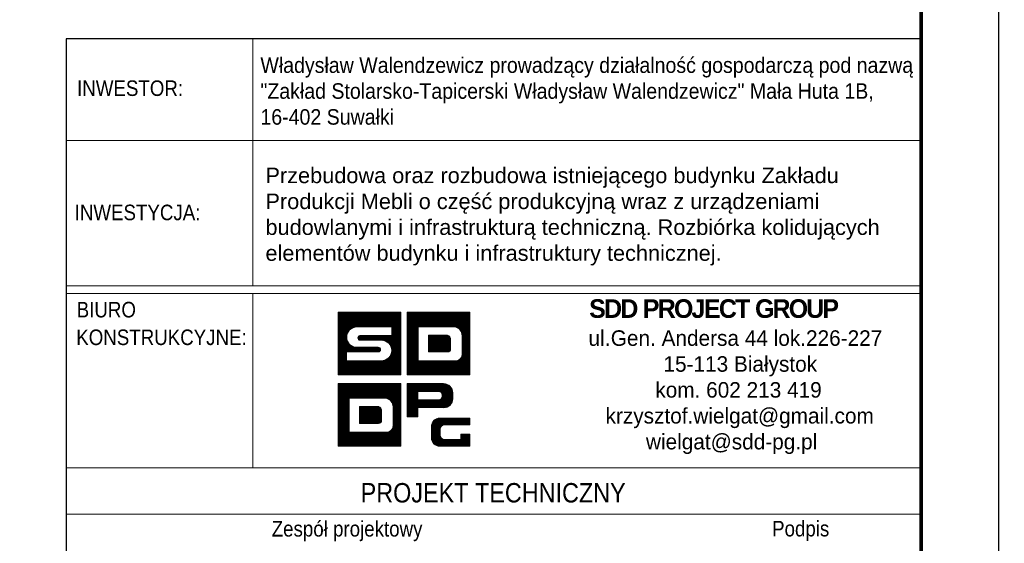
# Model space of a CAD drawing. Header units: millimetres. Extents: x -875 to -363, y 16471 to 16844.
# Tile 13 of 15: x -495 to -368, y 16532 to 16600. Entities that reach past the tile are written whole.
import ezdxf
from ezdxf.enums import TextEntityAlignment as Align

# ---------------------------------------------------------------- set-up
doc = ezdxf.new("R2010")
doc.units = ezdxf.units.MM
doc.header["$LTSCALE"] = 10
for name, color, linetype, lineweight in [('--- widok', 7, 'Continuous', 13), ('_RAMKA', 7, 'Continuous', 35), ('_Tabelka', 7, 'Continuous', 25), ('PS_DIM', 4, 'Continuous', 13)]:
    doc.layers.add(name, color=color, linetype=linetype, lineweight=lineweight)
doc.layers.add('_FORMATKA', color=8, linetype='Continuous', plot=False)
doc.styles.add('gil', font='txt', dxfattribs={"width": 0.9})

# ---------------------------------------------------------------- blocks, each defined once
blk = doc.blocks.new('tabela_rys')
at = {"layer": '_Tabelka', "color": 251, "lineweight": 15}
for p, q in [((45.62, 123.55), (45.62, 91.73)), ((21.62, 110.45), (131.62, 110.45)), ((21.62, 91.73), (131.62, 91.73)), ((21.62, 91.73), (131.62, 91.73)), ((21.62, 91.73), (131.62, 91.73)), ((131.62, 90.73), (21.62, 90.73)), ((45.62, 68.32), (45.62, 90.73)), ((21.62, 68.32), (131.48, 68.32)), ((131.62, 62.32), (21.62, 62.32))]:
    blk.add_line(p, q, dxfattribs=at)
at = {"layer": '_Tabelka', "color": 251, "lineweight": 30}
blk.add_lwpolyline([(131.62, 123.55), (21.62, 123.55), (21.62, 7.77), (131.62, 7.77)], close=True, dxfattribs=at)
at = {"layer": 'PS_DIM', "color": 12, "true_color": 0xc90603}
for p, q in [((56.62, 88.27), (56.68, 88.33)), ((56.62, 88.1), (56.84, 88.33)), ((56.62, 87.93), (57.01, 88.33)), ((56.62, 87.76), (57.18, 88.33)), ((56.62, 87.59), (57.35, 88.33)), ((56.62, 87.43), (57.52, 88.33)), ((56.62, 87.26), (57.69, 88.33)), ((56.62, 87.09), (57.86, 88.33)), ((56.62, 86.92), (58.02, 88.33)), ((56.62, 86.75), (58.19, 88.33)), ((56.62, 86.58), (58.36, 88.33)), ((56.62, 86.42), (58.53, 88.33)), ((56.62, 86.25), (58.7, 88.33)), ((56.62, 86.08), (58.87, 88.33)), ((56.62, 85.91), (59.03, 88.33)), ((56.62, 85.74), (59.2, 88.33)), ((56.62, 85.57), (59.37, 88.33)), ((56.62, 85.41), (59.54, 88.33)), ((56.62, 85.24), (59.71, 88.33)), ((56.62, 85.07), (59.88, 88.33)), ((56.62, 84.9), (60.04, 88.33)), ((56.62, 84.73), (60.21, 88.33)), ((56.62, 88.33), (64.68, 88.33)), ((56.62, 80.27), (56.62, 88.33)), ((58.28, 86.23), (60.38, 88.33)), ((58.6, 86.38), (60.55, 88.33)), ((58.82, 86.43), (60.72, 88.33)), ((59, 86.45), (60.89, 88.33)), ((59.17, 86.45), (61.05, 88.33)), ((59.34, 86.45), (61.22, 88.33)), ((59.51, 86.45), (61.39, 88.33)), ((59.68, 86.45), (61.56, 88.33)), ((59.85, 86.45), (61.73, 88.33)), ((60.01, 86.45), (61.9, 88.33)), ((60.18, 86.45), (62.06, 88.33)), ((60.35, 86.45), (62.23, 88.33)), ((60.52, 86.45), (62.4, 88.33)), ((60.69, 86.45), (62.57, 88.33)), ((60.86, 86.45), (62.74, 88.33)), ((61.02, 86.45), (62.91, 88.33)), ((61.19, 86.45), (63.07, 88.33)), ((61.36, 86.45), (63.24, 88.33)), ((61.53, 86.45), (63.41, 88.33)), ((61.7, 86.45), (63.58, 88.33)), ((61.87, 86.45), (63.75, 88.33)), ((62.04, 86.45), (63.92, 88.33)), ((62.2, 86.45), (64.09, 88.33)), ((62.37, 86.45), (64.25, 88.33)), ((62.54, 86.45), (64.42, 88.33)), ((62.71, 86.45), (64.59, 88.33)), ((62.88, 86.45), (64.68, 88.25)), ((63.05, 86.45), (64.68, 88.08)), ((63.21, 86.45), (64.68, 87.91)), ((63.38, 86.45), (64.68, 87.74)), ((63.51, 86.4), (64.68, 87.58)), ((64.68, 88.33), (64.68, 80.27)), ((65.5, 88.33), (73.56, 88.33)), ((65.5, 80.27), (65.5, 88.33)), ((65.5, 88.2), (65.63, 88.33)), ((65.5, 88.03), (65.8, 88.33)), ((65.5, 87.86), (65.97, 88.33)), ((65.5, 87.69), (66.14, 88.33)), ((65.5, 87.52), (66.3, 88.33)), ((65.5, 87.35), (66.47, 88.33)), ((65.5, 87.18), (66.64, 88.33)), ((65.5, 87.02), (66.81, 88.33)), ((65.5, 86.85), (66.98, 88.33)), ((65.5, 86.68), (67.15, 88.33)), ((65.5, 86.51), (67.31, 88.33)), ((65.5, 86.34), (67.48, 88.33)), ((65.5, 86.17), (67.65, 88.33)), ((65.5, 86.01), (67.82, 88.33)), ((65.5, 85.84), (67.99, 88.33)), ((65.5, 85.67), (68.16, 88.33)), ((65.5, 85.5), (68.32, 88.33)), ((65.5, 85.33), (68.49, 88.33)), ((65.5, 85.16), (68.66, 88.33)), ((66.95, 86.45), (68.83, 88.33)), ((67.12, 86.45), (69, 88.33)), ((67.28, 86.45), (69.17, 88.33)), ((67.45, 86.45), (69.33, 88.33)), ((67.62, 86.45), (69.5, 88.33)), ((67.79, 86.45), (69.67, 88.33)), ((67.96, 86.45), (69.84, 88.33)), ((68.13, 86.45), (70.01, 88.33)), ((68.29, 86.45), (70.18, 88.33)), ((68.46, 86.45), (70.34, 88.33)), ((68.63, 86.45), (70.51, 88.33)), ((68.8, 86.45), (70.68, 88.33)), ((68.97, 86.45), (70.85, 88.33)), ((69.14, 86.45), (71.02, 88.33)), ((69.31, 86.45), (71.19, 88.33)), ((69.47, 86.45), (71.35, 88.33)), ((69.64, 86.45), (71.52, 88.33)), ((69.81, 86.45), (71.69, 88.33)), ((69.98, 86.45), (71.86, 88.33)), ((70.15, 86.45), (72.03, 88.33)), ((70.32, 86.45), (72.2, 88.33)), ((70.48, 86.45), (72.37, 88.33)), ((70.65, 86.45), (72.53, 88.33)), ((70.82, 86.45), (72.7, 88.33)), ((70.99, 86.45), (72.87, 88.33)), ((71.16, 86.45), (73.04, 88.33)), ((71.33, 86.45), (73.21, 88.33)), ((71.49, 86.45), (73.38, 88.33)), ((71.66, 86.44), (73.54, 88.33)), ((71.79, 86.41), (73.56, 88.18)), ((71.91, 86.36), (73.56, 88.01)), ((72.02, 86.3), (73.56, 87.84)), ((72.12, 86.23), (73.56, 87.67)), ((72.21, 86.15), (73.56, 87.5)), ((73.56, 88.33), (73.56, 80.27)), ((63.51, 86.45), (59.01, 86.45)), ((62.84, 84.55), (64.68, 86.4)), ((62.94, 84.49), (64.68, 86.23)), ((63.51, 86.23), (64.68, 87.41)), ((63.51, 86.07), (64.68, 87.24)), ((63.51, 85.9), (64.68, 87.07)), ((63.51, 85.73), (64.68, 86.9)), ((63.51, 85.56), (64.68, 86.73)), ((63.51, 85.39), (64.68, 86.56)), ((63.51, 85.32), (63.51, 86.45)), ((65.5, 85), (66.88, 86.38)), ((65.5, 84.83), (66.88, 86.21)), ((66.88, 86.45), (66.88, 82.1)), ((71.64, 86.45), (66.88, 86.45)), ((66.88, 86.45), (66.88, 82.1)), ((68.1, 86.45), (66.88, 86.45)), ((71.64, 86.45), (68.43, 86.45)), ((72.29, 86.06), (73.56, 87.33)), ((72.36, 85.97), (73.56, 87.17)), ((72.43, 85.86), (73.56, 87)), ((72.48, 85.75), (73.56, 86.83)), ((72.52, 85.62), (73.56, 86.66)), ((72.54, 85.48), (73.56, 86.49)), ((72.55, 85.32), (73.56, 86.32)), ((56.62, 84.56), (57.91, 85.86)), ((56.62, 84.4), (57.76, 85.54)), ((56.62, 84.23), (57.71, 85.32)), ((56.62, 84.06), (57.69, 85.14)), ((56.62, 83.89), (57.7, 84.98)), ((59.14, 85.07), (59.39, 85.32)), ((59.16, 84.92), (59.56, 85.32)), ((59.22, 84.81), (59.73, 85.32)), ((59.32, 84.74), (59.9, 85.32)), ((59.44, 85.32), (63.51, 85.32)), ((59.47, 84.72), (60.07, 85.32)), ((59.64, 84.72), (60.24, 85.32)), ((59.81, 84.72), (60.41, 85.32)), ((59.97, 84.72), (60.57, 85.32)), ((60.14, 84.72), (60.74, 85.32)), ((60.31, 84.72), (60.91, 85.32)), ((60.48, 84.72), (61.08, 85.32)), ((60.65, 84.72), (61.25, 85.32)), ((60.82, 84.72), (61.42, 85.32)), ((60.98, 84.72), (61.58, 85.32)), ((61.15, 84.72), (61.75, 85.32)), ((61.32, 84.72), (61.92, 85.32)), ((61.49, 84.72), (62.09, 85.32)), ((61.66, 84.72), (62.26, 85.32)), ((61.83, 84.72), (62.43, 85.32)), ((61.99, 84.72), (62.59, 85.32)), ((62.16, 84.72), (62.76, 85.32)), ((62.32, 84.71), (62.93, 85.32)), ((62.47, 84.69), (63.1, 85.32)), ((62.6, 84.66), (63.27, 85.32)), ((62.72, 84.61), (63.44, 85.32)), ((63.04, 84.42), (64.68, 86.06)), ((63.12, 84.34), (64.68, 85.89)), ((63.2, 84.25), (64.68, 85.72)), ((63.28, 84.15), (64.68, 85.55)), ((63.34, 84.05), (64.68, 85.39)), ((63.4, 83.93), (64.68, 85.22)), ((63.44, 83.81), (64.68, 85.05)), ((65.5, 84.66), (66.88, 86.04)), ((65.5, 84.49), (66.88, 85.87)), ((65.5, 84.32), (66.88, 85.71)), ((65.5, 84.15), (66.88, 85.54)), ((65.5, 83.99), (66.88, 85.37)), ((65.5, 83.82), (66.88, 85.2)), ((65.5, 83.65), (66.88, 85.03)), ((68.24, 85.39), (68.24, 83.22)), ((70.68, 85.39), (68.24, 85.39)), ((68.24, 85.39), (68.24, 83.22)), ((70.68, 85.39), (68.24, 85.39)), ((68.24, 85.38), (68.25, 85.39)), ((68.24, 85.22), (68.42, 85.39)), ((68.24, 85.05), (68.59, 85.39)), ((68.24, 84.88), (68.76, 85.39)), ((68.24, 84.71), (68.93, 85.39)), ((68.24, 84.54), (69.09, 85.39)), ((68.24, 84.37), (69.26, 85.39)), ((68.24, 84.21), (69.43, 85.39)), ((68.24, 84.04), (69.6, 85.39)), ((68.24, 83.87), (69.77, 85.39)), ((68.24, 83.7), (69.94, 85.39)), ((68.24, 83.53), (70.1, 85.39)), ((68.24, 83.36), (70.27, 85.39)), ((68.27, 83.22), (70.44, 85.39)), ((68.43, 83.22), (70.61, 85.39)), ((68.6, 83.22), (70.75, 85.36)), ((68.77, 83.22), (70.85, 85.3)), ((68.94, 83.22), (70.94, 85.22)), ((69.11, 83.22), (71.01, 85.12)), ((69.28, 83.22), (71.06, 85)), ((72.55, 85.15), (73.56, 86.15)), ((72.55, 84.98), (73.56, 85.99)), ((72.55, 84.81), (73.56, 85.82)), ((72.55, 84.64), (73.56, 85.65)), ((72.55, 84.47), (73.56, 85.48)), ((72.55, 82.89), (72.55, 85.32)), ((72.55, 82.89), (72.55, 85.32)), ((72.55, 84.3), (73.56, 85.31)), ((72.55, 84.14), (73.56, 85.14)), ((72.55, 83.97), (73.56, 84.98)), ((56.62, 83.72), (57.73, 84.83)), ((56.62, 83.55), (57.77, 84.7)), ((56.62, 83.39), (57.81, 84.58)), ((56.62, 83.22), (57.87, 84.47)), ((56.62, 83.05), (57.94, 84.37)), ((56.62, 82.88), (58.01, 84.28)), ((56.62, 82.71), (58.09, 84.19)), ((56.62, 82.54), (58.18, 84.11)), ((56.62, 82.38), (58.28, 84.04)), ((56.62, 82.21), (58.39, 83.98)), ((57.8, 83.22), (58.5, 83.92)), ((57.97, 83.22), (58.62, 83.88)), ((58.14, 83.22), (58.76, 83.84)), ((58.31, 83.22), (58.91, 83.82)), ((58.47, 83.22), (59.07, 83.82)), ((58.64, 83.22), (59.24, 83.82)), ((58.81, 83.22), (59.41, 83.82)), ((58.98, 83.22), (59.58, 83.82)), ((59.01, 83.82), (61.76, 83.82)), ((59.15, 83.22), (59.75, 83.82)), ((59.32, 83.22), (59.92, 83.82)), ((62.19, 84.72), (59.44, 84.72)), ((59.48, 83.22), (60.08, 83.82)), ((59.65, 83.22), (60.25, 83.82)), ((59.82, 83.22), (60.42, 83.82)), ((59.99, 83.22), (60.59, 83.82)), ((60.16, 83.22), (60.76, 83.82)), ((60.33, 83.22), (60.93, 83.82)), ((60.49, 83.22), (61.09, 83.82)), ((60.66, 83.22), (61.26, 83.82)), ((60.83, 83.22), (61.43, 83.82)), ((61, 83.22), (61.6, 83.82)), ((61.07, 80.27), (64.68, 83.87)), ((61.17, 83.22), (61.77, 83.82)), ((61.24, 80.27), (64.68, 83.7)), ((61.34, 83.22), (61.9, 83.79)), ((61.5, 83.22), (61.99, 83.71)), ((63.15, 82.51), (64.68, 84.04)), ((63.42, 82.95), (64.68, 84.21)), ((63.48, 83.68), (64.68, 84.88)), ((63.49, 83.18), (64.68, 84.38)), ((63.5, 83.53), (64.68, 84.71)), ((63.51, 83.37), (64.68, 84.54)), ((65.5, 83.48), (66.88, 84.86)), ((65.5, 83.31), (66.88, 84.7)), ((65.5, 83.14), (66.88, 84.53)), ((65.5, 82.98), (66.88, 84.36)), ((65.5, 82.81), (66.88, 84.19)), ((65.5, 82.64), (66.88, 84.02)), ((65.5, 82.47), (66.88, 83.85)), ((65.5, 82.3), (66.88, 83.69)), ((69.44, 83.22), (71.08, 84.85)), ((69.61, 83.22), (71.08, 84.68)), ((69.78, 83.22), (71.08, 84.52)), ((69.95, 83.22), (71.08, 84.35)), ((70.12, 83.22), (71.08, 84.18)), ((70.29, 83.22), (71.08, 84.01)), ((70.45, 83.22), (71.08, 83.84)), ((70.62, 83.22), (71.08, 83.67)), ((71.08, 83.62), (71.08, 84.83)), ((71.08, 83.62), (71.08, 84.83)), ((72.47, 82.54), (73.56, 83.63)), ((72.54, 82.78), (73.56, 83.8)), ((72.55, 83.8), (73.56, 84.81)), ((72.55, 83.63), (73.56, 84.64)), ((72.55, 83.46), (73.56, 84.47)), ((72.55, 83.29), (73.56, 84.3)), ((72.55, 83.13), (73.56, 84.13)), ((72.55, 82.96), (73.56, 83.97)), ((56.62, 82.04), (57.69, 83.12)), ((56.62, 81.87), (57.69, 82.95)), ((56.62, 81.7), (57.69, 82.78)), ((56.62, 81.53), (57.69, 82.61)), ((56.62, 81.36), (57.69, 82.44)), ((61.76, 83.22), (57.69, 83.22)), ((57.69, 83.22), (57.69, 82.1)), ((60.91, 80.27), (63.09, 82.45)), ((61.41, 80.27), (64.68, 83.53)), ((61.58, 80.27), (64.68, 83.37)), ((61.67, 83.22), (62.05, 83.6)), ((61.75, 80.27), (64.68, 83.2)), ((61.86, 83.24), (62.05, 83.43)), ((61.92, 80.27), (64.68, 83.03)), ((62.08, 80.27), (64.68, 82.86)), ((62.25, 80.27), (64.68, 82.69)), ((62.42, 80.27), (64.68, 82.52)), ((62.59, 80.27), (64.68, 82.36)), ((65.5, 82.13), (66.88, 83.52)), ((65.5, 81.96), (66.88, 83.35)), ((65.5, 81.8), (66.88, 83.18)), ((65.5, 81.63), (66.88, 83.01)), ((65.5, 81.46), (66.88, 82.84)), ((65.5, 81.29), (66.88, 82.68)), ((65.5, 81.12), (66.88, 82.51)), ((68.24, 83.22), (70.68, 83.22)), ((68.24, 83.22), (70.68, 83.22)), ((70.36, 80.27), (73.56, 83.46)), ((70.53, 80.27), (73.56, 83.29)), ((70.7, 80.27), (73.56, 83.12)), ((70.81, 83.24), (71.06, 83.48)), ((70.87, 80.27), (73.56, 82.96)), ((71.04, 80.27), (73.56, 82.79)), ((71.21, 80.27), (73.56, 82.62)), ((71.37, 80.27), (73.56, 82.45)), ((56.62, 81.2), (57.69, 82.27)), ((56.62, 81.03), (57.69, 82.1)), ((56.62, 80.86), (57.85, 82.1)), ((56.62, 80.69), (58.02, 82.1)), ((56.62, 80.52), (58.19, 82.1)), ((56.62, 80.35), (58.36, 82.1)), ((56.7, 80.27), (58.53, 82.1)), ((56.86, 80.27), (58.7, 82.1)), ((57.03, 80.27), (58.86, 82.1)), ((57.2, 80.27), (59.03, 82.1)), ((57.37, 80.27), (59.2, 82.1)), ((57.54, 80.27), (59.37, 82.1)), ((57.69, 82.1), (62.19, 82.1)), ((57.71, 80.27), (59.54, 82.1)), ((57.87, 80.27), (59.71, 82.1)), ((58.04, 80.27), (59.87, 82.1)), ((58.21, 80.27), (60.04, 82.1)), ((58.38, 80.27), (60.21, 82.1)), ((58.55, 80.27), (60.38, 82.1)), ((58.72, 80.27), (60.55, 82.1)), ((58.89, 80.27), (60.72, 82.1)), ((59.05, 80.27), (60.88, 82.1)), ((59.22, 80.27), (61.05, 82.1)), ((59.39, 80.27), (61.22, 82.1)), ((59.56, 80.27), (61.39, 82.1)), ((59.73, 80.27), (61.56, 82.1)), ((59.9, 80.27), (61.73, 82.1)), ((60.06, 80.27), (61.89, 82.1)), ((60.23, 80.27), (62.06, 82.1)), ((60.4, 80.27), (62.23, 82.1)), ((60.57, 80.27), (62.42, 82.12)), ((60.74, 80.27), (62.65, 82.18)), ((62.76, 80.27), (64.68, 82.19)), ((62.93, 80.27), (64.68, 82.02)), ((63.09, 80.27), (64.68, 81.85)), ((63.26, 80.27), (64.68, 81.68)), ((63.43, 80.27), (64.68, 81.51)), ((63.6, 80.27), (64.68, 81.35)), ((63.77, 80.27), (64.68, 81.18)), ((65.5, 80.95), (66.88, 82.34)), ((65.5, 80.79), (66.88, 82.17)), ((65.5, 80.62), (66.98, 82.1)), ((65.5, 80.45), (67.14, 82.1)), ((65.5, 80.28), (67.31, 82.1)), ((65.65, 80.27), (67.48, 82.1)), ((65.82, 80.27), (67.65, 82.1)), ((65.99, 80.27), (67.82, 82.1)), ((66.15, 80.27), (67.99, 82.1)), ((66.32, 80.27), (68.15, 82.1)), ((66.49, 80.27), (68.32, 82.1)), ((66.66, 80.27), (68.49, 82.1)), ((66.83, 80.27), (68.66, 82.1)), ((66.88, 82.1), (71.64, 82.1)), ((66.88, 82.1), (71.64, 82.1)), ((67, 80.27), (68.83, 82.1)), ((67.17, 80.27), (69, 82.1)), ((67.33, 80.27), (69.16, 82.1)), ((67.5, 80.27), (69.33, 82.1)), ((67.67, 80.27), (69.5, 82.1)), ((67.84, 80.27), (69.67, 82.1)), ((68.01, 80.27), (69.84, 82.1)), ((68.18, 80.27), (70.01, 82.1)), ((68.34, 80.27), (70.17, 82.1)), ((68.51, 80.27), (70.34, 82.1)), ((68.68, 80.27), (70.51, 82.1)), ((68.85, 80.27), (70.68, 82.1)), ((69.02, 80.27), (70.85, 82.1)), ((69.19, 80.27), (71.02, 82.1)), ((69.35, 80.27), (71.19, 82.1)), ((69.52, 80.27), (71.35, 82.1)), ((69.69, 80.27), (71.52, 82.1)), ((69.86, 80.27), (71.69, 82.09)), ((70.03, 80.27), (71.86, 82.1)), ((70.2, 80.27), (72.11, 82.17)), ((71.54, 80.27), (73.56, 82.28)), ((71.71, 80.27), (73.56, 82.11)), ((71.88, 80.27), (73.56, 81.95)), ((72.05, 80.27), (73.56, 81.78)), ((72.22, 80.27), (73.56, 81.61)), ((72.38, 80.27), (73.56, 81.44)), ((72.55, 80.27), (73.56, 81.27)), ((72.72, 80.27), (73.56, 81.1)), ((64.68, 80.27), (56.62, 80.27)), ((63.94, 80.27), (64.68, 81.01)), ((64.1, 80.27), (64.68, 80.84)), ((64.27, 80.27), (64.68, 80.67)), ((64.44, 80.27), (64.68, 80.5)), ((64.61, 80.27), (64.68, 80.33)), ((73.56, 80.27), (65.5, 80.27)), ((72.89, 80.27), (73.56, 80.93)), ((73.06, 80.27), (73.56, 80.77)), ((73.23, 80.27), (73.56, 80.6)), ((73.4, 80.27), (73.56, 80.43)), ((56.62, 79.14), (64.68, 79.14)), ((56.62, 71.08), (56.62, 79.14)), ((56.62, 79.14), (64.68, 79.14)), ((56.62, 71.08), (56.62, 79.14)), ((56.62, 79.01), (56.75, 79.14)), ((56.62, 78.84), (56.92, 79.14)), ((56.62, 78.67), (57.09, 79.14)), ((56.62, 78.5), (57.25, 79.14)), ((56.62, 78.33), (57.42, 79.14)), ((56.62, 78.17), (57.59, 79.14)), ((56.62, 78), (57.76, 79.14)), ((56.62, 77.83), (57.93, 79.14)), ((56.62, 77.66), (58.1, 79.14)), ((56.62, 77.49), (58.27, 79.14)), ((56.62, 77.32), (58.43, 79.14)), ((56.62, 77.16), (58.6, 79.14)), ((56.62, 76.99), (58.77, 79.14)), ((56.62, 76.82), (58.94, 79.14)), ((56.62, 76.65), (59.11, 79.14)), ((56.62, 76.48), (59.28, 79.14)), ((56.62, 76.31), (59.44, 79.14)), ((56.62, 76.15), (59.61, 79.14)), ((56.62, 75.98), (59.78, 79.14)), ((58.07, 77.26), (59.95, 79.14)), ((58.24, 77.26), (60.12, 79.14)), ((58.4, 77.26), (60.29, 79.14)), ((58.57, 77.26), (60.45, 79.14)), ((58.74, 77.26), (60.62, 79.14)), ((58.91, 77.26), (60.79, 79.14)), ((59.08, 77.26), (60.96, 79.14)), ((59.25, 77.26), (61.13, 79.14)), ((59.41, 77.26), (61.3, 79.14)), ((59.58, 77.26), (61.46, 79.14)), ((59.75, 77.26), (61.63, 79.14)), ((59.92, 77.26), (61.8, 79.14)), ((60.09, 77.26), (61.97, 79.14)), ((60.26, 77.26), (62.14, 79.14)), ((60.42, 77.26), (62.31, 79.14)), ((60.59, 77.26), (62.47, 79.14)), ((60.76, 77.26), (62.64, 79.14)), ((60.93, 77.26), (62.81, 79.14)), ((61.1, 77.26), (62.98, 79.14)), ((61.27, 77.26), (63.15, 79.14)), ((61.44, 77.26), (63.32, 79.14)), ((61.6, 77.26), (63.48, 79.14)), ((61.77, 77.26), (63.65, 79.14)), ((61.94, 77.26), (63.82, 79.14)), ((62.11, 77.26), (63.99, 79.14)), ((62.28, 77.26), (64.16, 79.14)), ((62.45, 77.26), (64.33, 79.14)), ((62.61, 77.26), (64.5, 79.14)), ((62.78, 77.26), (64.66, 79.14)), ((62.91, 77.22), (64.68, 78.99)), ((63.03, 77.17), (64.68, 78.82)), ((63.14, 77.11), (64.68, 78.65)), ((64.68, 79.14), (64.68, 71.08)), ((64.68, 79.14), (64.68, 71.08)), ((63.24, 77.04), (64.68, 78.48)), ((63.33, 76.96), (64.68, 78.31)), ((63.41, 76.88), (64.68, 78.15)), ((63.48, 76.78), (64.68, 77.98)), ((63.55, 76.67), (64.68, 77.81)), ((63.6, 76.56), (64.68, 77.64)), ((63.64, 76.43), (64.68, 77.47)), ((63.66, 76.29), (64.68, 77.3)), ((56.62, 75.81), (58, 77.19)), ((56.62, 75.64), (58, 77.02)), ((56.62, 75.47), (58, 76.86)), ((56.62, 75.3), (58, 76.69)), ((56.62, 75.13), (58, 76.52)), ((56.62, 74.97), (58, 76.35)), ((56.62, 74.8), (58, 76.18)), ((58, 77.26), (58, 72.91)), ((62.76, 77.26), (58, 77.26)), ((58, 77.26), (58, 72.91)), ((62.76, 77.26), (58, 77.26)), ((58, 77.26), (58, 72.91)), ((62.76, 77.26), (58, 77.26)), ((59.36, 76.21), (59.36, 74.03)), ((61.8, 76.21), (59.36, 76.21)), ((59.36, 76.2), (59.37, 76.21)), ((59.36, 76.03), (59.54, 76.21)), ((59.36, 75.86), (59.71, 76.21)), ((59.36, 75.69), (59.88, 76.21)), ((59.36, 75.52), (60.05, 76.21)), ((59.36, 75.36), (60.21, 76.21)), ((59.36, 75.19), (60.38, 76.21)), ((59.36, 75.02), (60.55, 76.21)), ((59.36, 74.85), (60.72, 76.21)), ((59.36, 74.68), (60.89, 76.21)), ((59.36, 74.51), (61.06, 76.21)), ((59.36, 74.35), (61.22, 76.21)), ((59.36, 74.18), (61.39, 76.21)), ((59.36, 76.21), (59.36, 74.03)), ((61.8, 76.21), (59.36, 76.21)), ((59.36, 76.21), (59.36, 74.03)), ((61.8, 76.21), (59.36, 76.21)), ((59.39, 74.03), (61.56, 76.21)), ((59.55, 74.03), (61.73, 76.21)), ((59.72, 74.03), (61.87, 76.18)), ((59.89, 74.03), (61.97, 76.11)), ((60.06, 74.03), (62.06, 76.03)), ((63.67, 76.13), (64.68, 77.14)), ((63.67, 75.96), (64.68, 76.97)), ((63.67, 75.79), (64.68, 76.8)), ((63.67, 75.62), (64.68, 76.63)), ((63.67, 75.45), (64.68, 76.46)), ((63.67, 75.29), (64.68, 76.29)), ((63.67, 73.7), (63.67, 76.13)), ((63.67, 73.7), (63.67, 76.13)), ((63.67, 73.7), (63.67, 76.13)), ((63.67, 75.12), (64.68, 76.13)), ((56.62, 74.63), (58, 76.01)), ((56.62, 74.46), (58, 75.85)), ((56.62, 74.29), (58, 75.68)), ((56.62, 74.12), (58, 75.51)), ((56.62, 73.96), (58, 75.34)), ((56.62, 73.79), (58, 75.17)), ((56.62, 73.62), (58, 75)), ((56.62, 73.45), (58, 74.84)), ((60.23, 74.03), (62.13, 75.93)), ((60.4, 74.03), (62.18, 75.81)), ((60.56, 74.03), (62.2, 75.66)), ((60.73, 74.03), (62.2, 75.5)), ((60.9, 74.03), (62.2, 75.33)), ((61.07, 74.03), (62.2, 75.16)), ((61.24, 74.03), (62.2, 74.99)), ((61.41, 74.03), (62.2, 74.82)), ((62.2, 74.43), (62.2, 75.64)), ((62.2, 74.43), (62.2, 75.64)), ((62.2, 74.43), (62.2, 75.64)), ((63.67, 74.95), (64.68, 75.96)), ((63.67, 74.78), (64.68, 75.79)), ((63.67, 74.61), (64.68, 75.62)), ((63.67, 74.44), (64.68, 75.45)), ((63.67, 74.28), (64.68, 75.28)), ((63.67, 74.11), (64.68, 75.12)), ((63.67, 73.94), (64.68, 74.95)), ((63.67, 73.77), (64.68, 74.78)), ((56.62, 73.28), (58, 74.67)), ((56.62, 73.11), (58, 74.5)), ((56.62, 72.95), (58, 74.33)), ((56.62, 72.78), (58, 74.16)), ((56.62, 72.61), (58, 73.99)), ((56.62, 72.44), (58, 73.82)), ((56.62, 72.27), (58, 73.66)), ((56.62, 72.1), (58, 73.49)), ((59.36, 74.03), (61.8, 74.03)), ((59.36, 74.03), (61.8, 74.03)), ((59.36, 74.03), (61.8, 74.03)), ((61.48, 71.08), (64.68, 74.27)), ((61.57, 74.03), (62.2, 74.65)), ((61.65, 71.08), (64.68, 74.1)), ((61.74, 74.03), (62.2, 74.49)), ((61.82, 71.08), (64.68, 73.94)), ((61.93, 74.05), (62.18, 74.29)), ((61.99, 71.08), (64.68, 73.77)), ((62.16, 71.08), (64.68, 73.6)), ((63.59, 73.35), (64.68, 74.44)), ((63.66, 73.59), (64.68, 74.61)), ((56.62, 71.94), (58, 73.32)), ((56.62, 71.77), (58, 73.15)), ((56.62, 71.6), (58, 72.98)), ((56.62, 71.43), (58.1, 72.91)), ((56.62, 71.26), (58.26, 72.91)), ((56.62, 71.09), (58.43, 72.91)), ((56.77, 71.08), (58.6, 72.91)), ((56.94, 71.08), (58.77, 72.91)), ((57.11, 71.08), (58.94, 72.91)), ((57.27, 71.08), (59.11, 72.91)), ((57.44, 71.08), (59.27, 72.91)), ((57.61, 71.08), (59.44, 72.91)), ((57.78, 71.08), (59.61, 72.91)), ((57.95, 71.08), (59.78, 72.91)), ((58, 72.91), (62.76, 72.91)), ((58, 72.91), (62.76, 72.91)), ((58, 72.91), (62.76, 72.91)), ((58.12, 71.08), (59.95, 72.91)), ((58.28, 71.08), (60.12, 72.91)), ((58.45, 71.08), (60.28, 72.91)), ((58.62, 71.08), (60.45, 72.91)), ((58.79, 71.08), (60.62, 72.91)), ((58.96, 71.08), (60.79, 72.91)), ((59.13, 71.08), (60.96, 72.91)), ((59.3, 71.08), (61.13, 72.91)), ((59.46, 71.08), (61.29, 72.91)), ((59.63, 71.08), (61.46, 72.91)), ((59.8, 71.08), (61.63, 72.91)), ((59.97, 71.08), (61.8, 72.91)), ((60.14, 71.08), (61.97, 72.91)), ((60.31, 71.08), (62.14, 72.91)), ((60.47, 71.08), (62.3, 72.91)), ((60.64, 71.08), (62.47, 72.91)), ((60.81, 71.08), (62.64, 72.91)), ((60.98, 71.08), (62.81, 72.9)), ((61.15, 71.08), (62.98, 72.91)), ((61.32, 71.08), (63.22, 72.99)), ((62.33, 71.08), (64.68, 73.43)), ((62.49, 71.08), (64.68, 73.26)), ((62.66, 71.08), (64.68, 73.09)), ((62.83, 71.08), (64.68, 72.93)), ((63, 71.08), (64.68, 72.76)), ((63.17, 71.08), (64.68, 72.59)), ((63.34, 71.08), (64.68, 72.42)), ((63.5, 71.08), (64.68, 72.25)), ((64.68, 71.08), (56.62, 71.08)), ((64.68, 71.08), (56.62, 71.08)), ((63.67, 71.08), (64.68, 72.08)), ((63.84, 71.08), (64.68, 71.92)), ((64.01, 71.08), (64.68, 71.75)), ((64.18, 71.08), (64.68, 71.58)), ((64.35, 71.08), (64.68, 71.41)), ((64.51, 71.08), (64.68, 71.24))]:
    blk.add_line(p, q, dxfattribs=at)
at = {"layer": 'PS_DIM', "color": 18, "true_color": 0x000000}
for p, q in [((65.5, 79.11), (65.53, 79.14)), ((65.5, 78.95), (65.69, 79.14)), ((65.5, 78.79), (65.85, 79.14)), ((65.5, 78.63), (66.01, 79.14)), ((65.5, 78.47), (66.17, 79.14)), ((65.5, 78.31), (66.33, 79.14)), ((65.5, 78.15), (66.49, 79.14)), ((65.5, 77.99), (66.65, 79.14)), ((65.5, 77.83), (66.81, 79.14)), ((65.5, 77.67), (66.97, 79.14)), ((65.5, 77.51), (67.13, 79.14)), ((65.5, 77.35), (67.29, 79.14)), ((65.5, 77.19), (67.45, 79.14)), ((65.5, 77.03), (67.61, 79.14)), ((65.5, 76.87), (67.77, 79.14)), ((65.5, 79.14), (65.5, 74.87)), ((70.17, 79.14), (65.5, 79.14)), ((66.92, 78.12), (67.93, 79.14)), ((67.08, 78.12), (68.09, 79.14)), ((67.23, 78.12), (68.25, 79.14)), ((67.39, 78.12), (68.41, 79.14)), ((67.55, 78.12), (68.57, 79.14)), ((67.71, 78.12), (68.73, 79.14)), ((67.87, 78.12), (68.89, 79.14)), ((68.03, 78.12), (69.05, 79.14)), ((68.19, 78.12), (69.21, 79.14)), ((68.35, 78.12), (69.37, 79.14)), ((68.51, 78.12), (69.53, 79.14)), ((68.67, 78.12), (69.69, 79.14)), ((68.83, 78.12), (69.85, 79.14)), ((68.99, 78.12), (70.01, 79.14)), ((69.15, 78.12), (70.17, 79.14)), ((69.31, 78.12), (70.32, 79.13)), ((69.47, 78.12), (70.45, 79.11)), ((69.62, 78.11), (70.58, 79.07)), ((69.74, 78.07), (70.69, 79.02)), ((69.83, 78), (70.79, 78.96)), ((69.9, 77.91), (70.89, 78.9)), ((69.91, 77.28), (71.19, 78.56)), ((69.96, 77.81), (70.97, 78.83)), ((69.98, 77.67), (71.05, 78.74)), ((69.98, 77.52), (71.13, 78.66)), ((65.5, 76.71), (66.86, 78.07)), ((65.5, 76.55), (66.86, 77.91)), ((65.5, 76.39), (66.86, 77.75)), ((65.5, 76.23), (66.86, 77.59)), ((65.5, 76.07), (66.86, 77.43)), ((66.86, 78.12), (66.86, 77.06)), ((69.51, 78.12), (66.86, 78.12)), ((68.84, 76.05), (71.24, 78.46)), ((69, 76.05), (71.29, 78.34)), ((69.16, 76.05), (71.33, 78.22)), ((69.32, 76.05), (71.35, 78.08)), ((69.48, 76.05), (71.36, 77.93)), ((69.64, 76.05), (71.36, 77.77)), ((69.8, 76.05), (71.36, 77.61)), ((69.96, 76.05), (71.36, 77.45)), ((69.99, 77.54), (69.99, 77.65)), ((70.12, 76.05), (71.36, 77.29)), ((71.36, 77.23), (71.36, 77.95)), ((65.5, 75.91), (66.86, 77.27)), ((65.5, 75.75), (66.86, 77.11)), ((65.5, 75.59), (66.97, 77.06)), ((65.5, 75.43), (67.13, 77.06)), ((65.5, 75.27), (67.29, 77.06)), ((65.5, 75.11), (67.45, 77.06)), ((65.5, 74.95), (67.61, 77.06)), ((65.58, 74.87), (67.77, 77.06)), ((66.86, 77.06), (69.51, 77.06)), ((66.86, 74.87), (66.86, 76.05)), ((66.86, 76.05), (70.17, 76.05)), ((66.92, 76.05), (67.93, 77.06)), ((67.08, 76.05), (68.09, 77.06)), ((67.24, 76.05), (68.25, 77.06)), ((67.4, 76.05), (68.41, 77.06)), ((67.56, 76.05), (68.57, 77.06)), ((67.72, 76.05), (68.73, 77.06)), ((67.88, 76.05), (68.89, 77.06)), ((68.04, 76.05), (69.05, 77.06)), ((68.2, 76.05), (69.21, 77.06)), ((68.36, 76.05), (69.37, 77.06)), ((68.52, 76.05), (69.53, 77.06)), ((68.68, 76.05), (69.77, 77.14)), ((70.28, 76.05), (71.35, 77.12)), ((70.48, 76.09), (71.32, 76.93)), ((70.75, 76.2), (71.21, 76.66)), ((65.5, 74.87), (66.86, 74.87)), ((65.74, 74.87), (66.86, 75.99)), ((65.9, 74.87), (66.86, 75.83)), ((66.06, 74.87), (66.86, 75.67)), ((66.22, 74.87), (66.86, 75.51)), ((66.38, 74.87), (66.86, 75.35)), ((66.54, 74.87), (66.86, 75.19)), ((66.7, 74.87), (66.86, 75.03)), ((68.6, 73.62), (69.68, 74.7)), ((68.6, 73.45), (69.85, 74.7)), ((68.6, 73.28), (70.02, 74.7)), ((68.6, 73.11), (70.19, 74.7)), ((68.6, 72.94), (70.36, 74.7)), ((68.6, 72.77), (70.53, 74.7)), ((68.6, 72.61), (70.69, 74.7)), ((68.6, 72.44), (70.86, 74.7)), ((68.6, 73.6), (68.6, 72.18)), ((68.61, 73.8), (69.5, 74.69)), ((68.69, 74.04), (69.26, 74.61)), ((73.56, 74.7), (69.7, 74.7)), ((70.14, 73.82), (71.03, 74.7)), ((70.28, 73.83), (73.56, 73.83)), ((70.33, 73.83), (71.2, 74.7)), ((70.5, 73.83), (71.37, 74.7)), ((70.67, 73.83), (71.54, 74.7)), ((70.83, 73.83), (71.7, 74.7)), ((71, 73.83), (71.87, 74.7)), ((71.17, 73.83), (72.04, 74.7)), ((71.34, 73.83), (72.21, 74.7)), ((71.51, 73.83), (72.38, 74.7)), ((71.68, 73.83), (72.55, 74.7)), ((71.85, 73.83), (72.71, 74.7)), ((72.01, 73.83), (72.88, 74.7)), ((72.18, 73.83), (73.05, 74.7)), ((72.35, 73.83), (73.22, 74.7)), ((72.52, 73.83), (73.39, 74.7)), ((72.69, 73.83), (73.56, 74.7)), ((72.86, 73.83), (73.56, 74.54)), ((73.02, 73.83), (73.56, 74.37)), ((73.19, 73.83), (73.56, 74.2)), ((73.36, 73.83), (73.56, 74.03)), ((73.53, 73.83), (73.56, 73.87)), ((73.56, 73.83), (73.56, 74.7)), ((68.6, 72.27), (69.74, 73.42)), ((68.6, 72.1), (69.73, 73.23)), ((68.62, 71.95), (69.73, 73.06)), ((68.65, 71.82), (69.73, 72.9)), ((68.7, 71.7), (69.73, 72.73)), ((68.76, 71.59), (69.73, 72.56)), ((68.83, 71.5), (69.74, 72.4)), ((68.91, 71.41), (69.77, 72.27)), ((69.73, 72.49), (69.73, 73.28)), ((71.61, 71.08), (73.16, 72.62)), ((71.78, 71.08), (73.32, 72.62)), ((71.95, 71.08), (73.49, 72.62)), ((72.12, 71.08), (73.56, 72.52)), ((72.29, 71.08), (73.56, 72.35)), ((72.4, 72.54), (72.48, 72.62)), ((72.4, 72.37), (72.65, 72.62)), ((72.4, 72.2), (72.82, 72.62)), ((72.4, 72.03), (72.99, 72.62)), ((73.56, 72.62), (72.4, 72.62)), ((72.4, 72.62), (72.4, 71.94)), ((73.56, 71.08), (73.56, 72.62)), ((69, 71.33), (69.84, 72.16)), ((69.1, 71.25), (69.92, 72.07)), ((69.2, 71.19), (70.02, 72)), ((69.32, 71.14), (70.14, 71.96)), ((69.45, 71.1), (70.29, 71.94)), ((69.6, 71.08), (70.45, 71.94)), ((69.7, 71.08), (73.56, 71.08)), ((69.76, 71.08), (70.62, 71.94)), ((69.93, 71.08), (70.79, 71.94)), ((70.1, 71.08), (70.96, 71.94)), ((70.27, 71.08), (71.13, 71.94)), ((72.4, 71.94), (70.28, 71.94)), ((70.44, 71.08), (71.3, 71.94)), ((70.6, 71.08), (71.46, 71.94)), ((70.77, 71.08), (71.63, 71.94)), ((70.94, 71.08), (71.8, 71.94)), ((71.11, 71.08), (71.97, 71.94)), ((71.28, 71.08), (72.14, 71.94)), ((71.45, 71.08), (72.31, 71.94)), ((72.46, 71.08), (73.56, 72.18)), ((72.62, 71.08), (73.56, 72.01)), ((72.79, 71.08), (73.56, 71.84)), ((72.96, 71.08), (73.56, 71.68)), ((73.13, 71.08), (73.56, 71.51)), ((73.3, 71.08), (73.56, 71.34)), ((73.47, 71.08), (73.56, 71.17))]:
    blk.add_line(p, q, dxfattribs=at)
at = {"layer": 'PS_DIM', "color": 12, "true_color": 0xc90603}
for centre, radius, start, end in [((59.01, 85.13), 1.31, 90, 270), ((71.43, 85.34), 1.12, 358.8688, 78.9457), ((71.43, 85.34), 1.12, 358.8688, 78.9457), ((59.44, 85.02), 0.3, 90, 270), ((70.48, 84.83), 0.597, 360, 70.5288), ((70.48, 84.83), 0.597, 360, 70.5288), ((61.76, 83.52), 0.3, 270, 90), ((62.19, 83.41), 1.31, 270, 90), ((70.68, 83.62), 0.398, 270, 360), ((70.68, 83.62), 0.398, 270, 0), ((71.75, 82.9), 0.806, 262.7652, 359.6781), ((71.75, 82.9), 0.806, 262.7652, 359.6781), ((61.6, 75.64), 0.597, 360, 70.5288), ((61.6, 75.64), 0.597, 360, 70.5288), ((61.6, 75.64), 0.597, 360, 70.5288), ((62.55, 76.16), 1.12, 358.8688, 78.9457), ((62.55, 76.16), 1.12, 358.8688, 78.9457), ((62.55, 76.16), 1.12, 358.8688, 78.9457), ((61.8, 74.43), 0.398, 270, 360), ((61.8, 74.43), 0.398, 270, 360), ((61.8, 74.43), 0.398, 270, 0), ((62.87, 73.71), 0.806, 262.7652, 359.6781), ((62.87, 73.71), 0.806, 262.7652, 359.6781), ((62.87, 73.71), 0.806, 262.7652, 359.6781)]:
    blk.add_arc(centre, radius, start, end, dxfattribs=at)
at = {"layer": 'PS_DIM', "color": 18, "true_color": 0x000000}
for centre, radius, start, end in [((70.17, 77.95), 1.19, 0, 90), ((69.51, 77.65), 0.475, 0, 89.972), ((69.51, 77.54), 0.475, 270, 0), ((70.17, 77.23), 1.19, 270, 0), ((69.7, 73.6), 1.1, 90, 180), ((70.28, 73.28), 0.55, 90, 180), ((70.28, 72.49), 0.55, 180, 270), ((69.7, 72.18), 1.1, 180, 270)]:
    blk.add_arc(centre, radius, start, end, dxfattribs=at)
at = {"layer": '--- widok', "ltscale": 0.5, "insert": (47.25, 106.96, 0.43), "char_height": 2, "width": 80.3878, "attachment_point": 1}
blk.add_mtext('{\\fArial|b0|i0|c238|p34;\\C0;Prze\\fArial|b0|i0|c0|p34;b\\fArial|b0|i0|c238|p34;u\\fArial|b0|i0|c0|p34;dowa o\\fArial|b0|i0|c238|p34;r\\fArial|b0|i0|c0|p34;a\\fArial|b0|i0|c238|p34;z\\fArial|b0|i0|c0|p34; \\fArial|b0|i0|c238|p34;r\\fArial|b0|i0|c0|p34;o\\fArial|b0|i0|c238|p34;z\\fArial|b0|i0|c0|p34;b\\fArial|b0|i0|c238|p34;u\\fArial|b0|i0|c0|p34;dowa \\fArial|b0|i0|c238|p34;ist\\fArial|b0|i0|c0|p34;n\\fArial|b0|i0|c238|p34;ieją\\fArial|b0|i0|c0|p34;c\\fArial|b0|i0|c238|p34;eg\\fArial|b0|i0|c0|p34;o b\\fArial|b0|i0|c238|p34;u\\fArial|b0|i0|c0|p34;d\\fArial|b0|i0|c238|p34;y\\fArial|b0|i0|c0|p34;n\\fArial|b0|i0|c238|p34;ku\\fArial|b0|i0|c0|p34; \\fArial|b0|i0|c238|p34;Z\\fArial|b0|i0|c0|p34;a\\fArial|b0|i0|c238|p34;kł\\fArial|b0|i0|c0|p34;ad\\fArial|b0|i0|c238|p34;u\\fArial|b0|i0|c0|p34; \\fArial|b0|i0|c238|p34;Pr\\fArial|b0|i0|c0|p34;od\\fArial|b0|i0|c238|p34;uk\\fArial|b0|i0|c0|p34;c\\fArial|b0|i0|c238|p34;ji\\fArial|b0|i0|c0|p34; \\fArial|b0|i0|c238|p34;Me\\fArial|b0|i0|c0|p34;b\\fArial|b0|i0|c238|p34;li\\fArial|b0|i0|c0|p34; o c\\fArial|b0|i0|c238|p34;zęść\\fArial|b0|i0|c0|p34; \\fArial|b0|i0|c238|p34;pr\\fArial|b0|i0|c0|p34;od\\fArial|b0|i0|c238|p34;uk\\fArial|b0|i0|c0|p34;c\\fArial|b0|i0|c238|p34;yj\\fArial|b0|i0|c0|p34;n\\fArial|b0|i0|c238|p34;ą\\fArial|b0|i0|c0|p34; w\\fArial|b0|i0|c238|p34;r\\fArial|b0|i0|c0|p34;a\\fArial|b0|i0|c238|p34;z\\fArial|b0|i0|c0|p34; \\fArial|b0|i0|c238|p34;z\\fArial|b0|i0|c0|p34; \\fArial|b0|i0|c238|p34;urzą\\fArial|b0|i0|c0|p34;d\\fArial|b0|i0|c238|p34;ze\\fArial|b0|i0|c0|p34;n\\fArial|b0|i0|c238|p34;i\\fArial|b0|i0|c0|p34;a\\fArial|b0|i0|c238|p34;mi\\fArial|b0|i0|c0|p34; b\\fArial|b0|i0|c238|p34;u\\fArial|b0|i0|c0|p34;dow\\fArial|b0|i0|c238|p34;l\\fArial|b0|i0|c0|p34;an\\fArial|b0|i0|c238|p34;ymi\\fArial|b0|i0|c0|p34; \\fArial|b0|i0|c238|p34;i\\fArial|b0|i0|c0|p34; \\fArial|b0|i0|c238|p34;i\\fArial|b0|i0|c0|p34;n\\fArial|b0|i0|c238|p34;fr\\fArial|b0|i0|c0|p34;a\\fArial|b0|i0|c238|p34;strukturą\\fArial|b0|i0|c0|p34; \\fArial|b0|i0|c238|p34;te\\fArial|b0|i0|c0|p34;c\\fArial|b0|i0|c238|p34;h\\fArial|b0|i0|c0|p34;n\\fArial|b0|i0|c238|p34;i\\fArial|b0|i0|c0|p34;c\\fArial|b0|i0|c238|p34;z\\fArial|b0|i0|c0|p34;n\\fArial|b0|i0|c238|p34;ą\\fArial|b0|i0|c0|p34;. \\fArial|b0|i0|c238|p34;R\\fArial|b0|i0|c0|p34;o\\fArial|b0|i0|c238|p34;z\\fArial|b0|i0|c0|p34;b\\fArial|b0|i0|c238|p34;iórk\\fArial|b0|i0|c0|p34;a \\fArial|b0|i0|c238|p34;k\\fArial|b0|i0|c0|p34;o\\fArial|b0|i0|c238|p34;li\\fArial|b0|i0|c0|p34;d\\fArial|b0|i0|c238|p34;ują\\fArial|b0|i0|c0|p34;c\\fArial|b0|i0|c238|p34;y\\fArial|b0|i0|c0|p34;c\\fArial|b0|i0|c238|p34;h\\fArial|b0|i0|c0|p34; \\fArial|b0|i0|c238|p34;eleme\\fArial|b0|i0|c0|p34;n\\fArial|b0|i0|c238|p34;tó\\fArial|b0|i0|c0|p34;w b\\fArial|b0|i0|c238|p34;u\\fArial|b0|i0|c0|p34;d\\fArial|b0|i0|c238|p34;y\\fArial|b0|i0|c0|p34;n\\fArial|b0|i0|c238|p34;ku\\fArial|b0|i0|c0|p34; \\fArial|b0|i0|c238|p34;i\\fArial|b0|i0|c0|p34; \\fArial|b0|i0|c238|p34;i\\fArial|b0|i0|c0|p34;n\\fArial|b0|i0|c238|p34;fr\\fArial|b0|i0|c0|p34;a\\fArial|b0|i0|c238|p34;struktury\\fArial|b0|i0|c0|p34; \\fArial|b0|i0|c238|p34;te\\fArial|b0|i0|c0|p34;c\\fArial|b0|i0|c238|p34;h\\fArial|b0|i0|c0|p34;n\\fArial|b0|i0|c238|p34;i\\fArial|b0|i0|c0|p34;c\\fArial|b0|i0|c238|p34;z\\fArial|b0|i0|c0|p34;n\\fArial|b0|i0|c238|p34;ej\\fArial|b0|i0|c0|p34;.}', dxfattribs=at)
at = {"layer": '_Tabelka', "color": 12, "style": 'gil', "width": 0.9}
for s, height, p in [('INWESTOR:', 2, (29.83, 117.19)), ('INWESTYCJA:', 2, (30.79, 101.19)), ('BIURO', 2, (26.77, 88.67)), ('KONSTRUKCYJNE:', 2, (33.87, 85.11)), ('PROJEKT TECHNICZNY', 2.5, (76.55, 65.09))]:
    blk.add_text(s, height=height, dxfattribs=at).set_placement(p, align=Align.MIDDLE)
at = {"layer": '_Tabelka', "color": 251, "style": 'gil', "width": 0.9}
for s, p in [('Zespół projektowy', (57.75, 60.22)), ('Podpis', (116.12, 60.22))]:
    blk.add_text(s, height=2, dxfattribs=at).set_placement(p, align=Align.MIDDLE)
at = {"layer": '_Tabelka', "color": 7, "style": 'gil'}
for s, width, gutter_width, heights, insert, char_height, attachment_point in [('{\\fArial|b0|i0|c0|p34;\\C256;W\\fArial|b0|i0|c238|p34;ł\\fArial|b0|i0|c0|p34;ad\\fArial|b0|i0|c238|p34;ysł\\fArial|b0|i0|c0|p34;aw Wa\\fArial|b0|i0|c238|p34;le\\fArial|b0|i0|c0|p34;nd\\fArial|b0|i0|c238|p34;ze\\fArial|b0|i0|c0|p34;w\\fArial|b0|i0|c238|p34;i\\fArial|b0|i0|c0|p34;c\\fArial|b0|i0|c238|p34;z\\fArial|b0|i0|c0|p34;\\~\\fArial|b0|i0|c238|p34;pr\\fArial|b0|i0|c0|p34;owad\\fArial|b0|i0|c238|p34;zą\\fArial|b0|i0|c0|p34;c\\fArial|b0|i0|c238|p34;y\\fArial|b0|i0|c0|p34; d\\fArial|b0|i0|c238|p34;zi\\fArial|b0|i0|c0|p34;a\\fArial|b0|i0|c238|p34;ł\\fArial|b0|i0|c0|p34;a\\fArial|b0|i0|c238|p34;l\\fArial|b0|i0|c0|p34;no\\fArial|b0|i0|c238|p34;ść\\fArial|b0|i0|c0|p34; \\fArial|b0|i0|c238|p34;g\\fArial|b0|i0|c0|p34;o\\fArial|b0|i0|c238|p34;sp\\fArial|b0|i0|c0|p34;oda\\fArial|b0|i0|c238|p34;r\\fArial|b0|i0|c0|p34;c\\fArial|b0|i0|c238|p34;zą\\fArial|b0|i0|c0|p34; \\fArial|b0|i0|c238|p34;p\\fArial|b0|i0|c0|p34;od na\\fArial|b0|i0|c238|p34;z\\fArial|b0|i0|c0|p34;w\\fArial|b0|i0|c238|p34;ą\\fArial|b0|i0|c0|p34; \\fArial|b0|i0|c238|p34;"Z\\fArial|b0|i0|c0|p34;a\\fArial|b0|i0|c238|p34;kł\\fArial|b0|i0|c0|p34;ad \\fArial|b0|i0|c238|p34;St\\fArial|b0|i0|c0|p34;o\\fArial|b0|i0|c238|p34;l\\fArial|b0|i0|c0|p34;a\\fArial|b0|i0|c238|p34;rsk\\fArial|b0|i0|c0|p34;o-\\fArial|b0|i0|c238|p34;T\\fArial|b0|i0|c0|p34;a\\fArial|b0|i0|c238|p34;pi\\fArial|b0|i0|c0|p34;c\\fArial|b0|i0|c238|p34;erski\\fArial|b0|i0|c0|p34; W\\fArial|b0|i0|c238|p34;ł\\fArial|b0|i0|c0|p34;ad\\fArial|b0|i0|c238|p34;ysł\\fArial|b0|i0|c0|p34;aw Wa\\fArial|b0|i0|c238|p34;le\\fArial|b0|i0|c0|p34;nd\\fArial|b0|i0|c238|p34;ze\\fArial|b0|i0|c0|p34;w\\fArial|b0|i0|c238|p34;i\\fArial|b0|i0|c0|p34;c\\fArial|b0|i0|c238|p34;z"\\fArial|b0|i0|c0|p34; \\fArial|b0|i0|c238|p34;M\\fArial|b0|i0|c0|p34;a\\fArial|b0|i0|c238|p34;ł\\fArial|b0|i0|c0|p34;a \\fArial|b0|i0|c238|p34;Hut\\fArial|b0|i0|c0|p34;a \\fArial|b0|i0|c238|p34;1\\fArial|b0|i0|c0|p34;B\\fArial|b0|i0|c238|p34;, \\P16-402 Suwałki}', 87.5522, 12.5, [51.49], (46.6, 116.81), 2, 4), ('{\\fGill Sans MT|b1|i0|c238|p34;\\H0.96x;\\W1;\\T0.9;\\C12;         SDD \\C7;PROJECT GROUP\\fGill Sans MT|b0|i0|c238|p34;\\P\\pi7.1307;\\H0.83333x;\\T1;ul.^IGen. Andersa 44 lok.226-227\\P\\pi16.782;15-113 Białystok\\P\\pi15.736;kom. 602 213 419\\P\\pi9.3298;krzysztof.wielgat@gmail.com\\P       wielgat@\\C12;sdd-pg\\C7;.pl}', 50.3067, 15, [27.85], (81.68, 90.01), 2.5, 1)]:
    blk.add_mtext_dynamic_manual_height_columns(s, width=width, gutter_width=gutter_width, heights=heights, dxfattribs=dict(at, insert=insert, char_height=char_height, attachment_point=attachment_point))
at = {"layer": '_Tabelka', "color": 7, "style": 'gil', "width": 0.9}
for p in [(47.79, 34.83), (47.79, 30.29), (47.79, 26.06)]:
    blk.add_attdef('NAZWA_RYS:', text='', height=2.5, dxfattribs=at).set_placement(p, align=Align.MIDDLE_LEFT)
blk.add_attdef('FORMAT', text='', height=2.5, dxfattribs=at).set_placement((33.12, 15.91), align=Align.MIDDLE)
at = {"layer": '_Tabelka', "color": 7, "style": 'gil', "width": 0.9, "flags": 8}
for tag, p in [('DATA', (61.11, 15.91)), ('SKALA', (87.85, 15.91)), ('NR_RYSUNKU', (117.18, 15.91))]:
    blk.add_attdef(tag, text='', height=2.5, dxfattribs=at).set_placement(p, align=Align.MIDDLE)
blk = doc.blocks.new('*U181')
at = {"layer": '_FORMATKA', "lineweight": -3}
blk.add_lwpolyline([(-500, 0), (0, 0), (0, 297), (-500, 297)], close=True, dxfattribs=at)
at = {"layer": '_RAMKA', "lineweight": -3, "const_width": 0.5}
blk.add_lwpolyline([(-470, 10), (-10, 10), (-10, 287), (-470, 287)], close=True, dxfattribs=at)

msp = doc.modelspace()

# ---------------------------------------------------------------- block references
at = {"layer": 'PS_DIM'}
msp.add_blockref('*U181', (-369.19, 16471.29), dxfattribs=at)
at = {"layer": 'PS_DIM', "color": 7}
msp.add_blockref('tabela_rys', (-510.81, 16473.52), dxfattribs=at)

doc.saveas('drawing.dxf')
